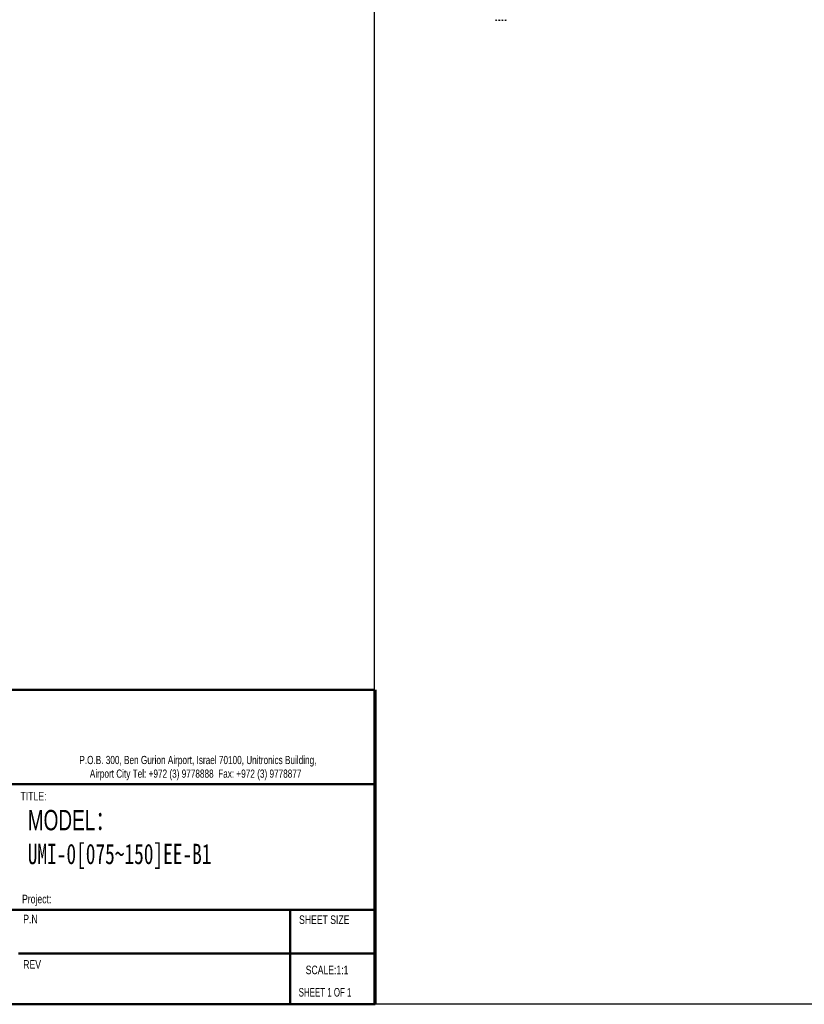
# Model space of a CAD drawing. Header units: millimetres. Extents: x 802 to 9345, y -804 to 1180.
# Tile 110 of 189: x 3805 to 4307, y -804 to -174. Entities that reach past the tile are written whole.
import ezdxf

# ---------------------------------------------------------------- set-up
doc = ezdxf.new("R2010")
doc.units = ezdxf.units.MM
doc.header["$LTSCALE"] = 30.734
doc.layers.get('0').update_dxf_attribs({"linetype": 'CONTINUOUS'})
doc.styles.add('SLDTEXTSTYLE0', font='TXT', dxfattribs={"width": 0.75})
doc.styles.add('SLDTEXTSTYLE2', font='TXT', dxfattribs={"width": 0.6875})
doc.styles.add('SLDTEXTSTYLE3', font='TXT', dxfattribs={"width": 0.482098})
doc.styles.get("Standard").update_dxf_attribs({"font": 'txt', "width": 0.7})

# ---------------------------------------------------------------- blocks, each defined once
blk = doc.blocks.new('SW_NOTE_0')
at = {"color": 0, "char_height": 1.5875, "attachment_point": 1, "style": 'SLDTEXTSTYLE3'}
for s, insert in [('The above constitute the property of Unitronics (1989)(R"G) Ltd., and are protected by copyright laws as its', (0, 2.05)), ('"creation". Unitronics (1989)(R"G) Ltd. retains all rights to its proprietary assets including, but not limited', (0, -0.04)), ('to the drawings, sketches and drafts, and shall remain the property of Unitronics (1989)(R"G) Ltd. Copyright', (0, -2.12)), ('protection claimed includes all forms and matters of materials and information. Any unauthorized use,', (0, -4.2)), ('copying, quoting, sale, distribution, transfer, assignment, giveaway, rent, lease, sublicense or dispose thereof', (0, -6.29)), ('are strictly prohibited without prior written permission from Unitronics (1989)(R"G) Ltd.', (0, -8.37))]:
    blk.add_mtext(s, dxfattribs=dict(at, insert=insert))
blk = doc.blocks.new('SW_NOTE_2')
at = {"color": 0, "linetype": 'Continuous', "lineweight": 0, "char_height": 1.5, "attachment_point": 2, "style": 'SLDTEXTSTYLE0'}
for s, insert in [('P.O.B. 300, Ben Gurion Airport, Israel 70100, Unitronics Building,', (29.41, 1.93)), ('Airport City Tel: +972 (3) 9778888  Fax: +972 (3) 9778877', (28.99, -0.57))]:
    blk.add_mtext(s, dxfattribs=dict(at, insert=insert))

msp = doc.modelspace()

# ---------------------------------------------------------------- linework, layer by layer
for p, q in [((4031.49, 608.87), (4031.49, -804)), ((9344.74, -804), (801.94, -803.77))]:
    msp.add_line(p, q)
at = {"color": 7, "linetype": 'Continuous', "lineweight": 50}
for p, q in [((3533.44, -602.79), (4031.82, -602.79)), ((4031.82, -663.2), (3533.54, -663.2)), ((3535.63, -743.5), (4031.82, -743.5)), ((3977.66, -804), (3977.66, -743.5)), ((4031.82, -771.54), (3803.78, -771.54)), ((3533.77, -804), (4032.14, -804))]:
    msp.add_line(p, q, dxfattribs=at)
at = {"color": 7, "linetype": 'Continuous', "lineweight": 70}
msp.add_line((4031.82, -602.79), (4031.82, -804), dxfattribs=at)
at = {"color": 7, "linetype": 'Continuous', "lineweight": 35}
msp.add_line((4031.98, -663.2), (4031.82, -663.2), dxfattribs=at)
at = {"linetype": 'Continuous'}
for centre in [(4109.6, -173.7), (4111.6, -173.7), (4113.6, -173.7), (4115.6, -173.7)]:
    msp.add_arc(centre, 0.5, 197.49351, 342.50649, dxfattribs=at)

# ---------------------------------------------------------------- block references
at = {"xscale": 3.307392, "yscale": 3.307392, "zscale": 3.307392}
msp.add_blockref('SW_NOTE_0', (3537.81, -615.67), dxfattribs=at)
at = {"color": 7, "linetype": 'Continuous', "lineweight": 0, "xscale": 3.491136, "yscale": 3.491136, "zscale": 3.491136}
msp.add_blockref('SW_NOTE_2', (3815.98, -651.76), dxfattribs=at)

# ---------------------------------------------------------------- texts
at = {"color": 7, "linetype": 'Continuous', "lineweight": 0, "attachment_point": 1}
for s, insert, char_height, style in [('TITLE:', (3805.11, -668.03), 5.512, 'SLDTEXTSTYLE0'), ('P.N', (3806.85, -746.66), 5.512, 'SLDTEXTSTYLE0'), ('SCALE:1:1', (3987.66, -779.24), 5.512, 'SLDTEXTSTYLE0'), ('SHEET 1 OF 1', (3983.15, -793.53), 5.5123, 'SLDTEXTSTYLE2')]:
    msp.add_mtext(s, dxfattribs=dict(at, insert=insert, char_height=char_height, style=style))
at = {"lineweight": 0, "insert": (3809.72, -679.61), "char_height": 13, "width": 112.903, "attachment_point": 1}
msp.add_mtext('MODEL{\\fSimSun|b0|i0|c134|p2;：\\fSimSun|b0|i0|c177|p2;\\P\\ffangsong|b0|i0|c0|p0;UMI-0[075~150]EE-B1}', dxfattribs=at)
at = {"char_height": 5.512, "attachment_point": 1, "style": 'SLDTEXTSTYLE0'}
for s, insert in [('Project:', (3806.07, -733.88)), ('SHEET SIZE', (3983.41, -747.09)), ('REV', (3806.85, -775.73))]:
    msp.add_mtext(s, dxfattribs=dict(at, insert=insert))

doc.saveas('drawing.dxf')
